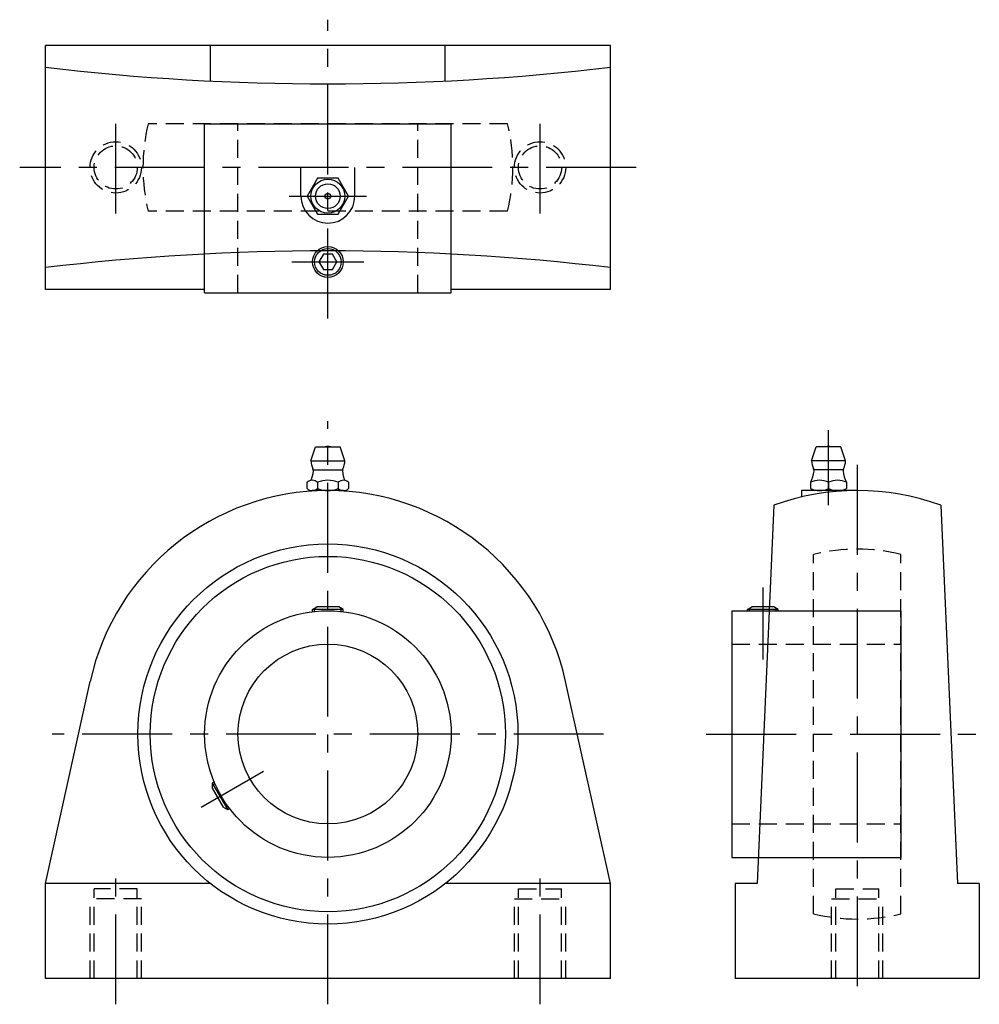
# Model space of a CAD drawing. Extents: x -60 to 127, y -5 to 187.
import ezdxf

# ---------------------------------------------------------------- set-up
doc = ezdxf.new("R2010")
doc.units = 0
doc.header["$LTSCALE"] = 14
doc.header["$MEASUREMENT"] = 0
doc.linetypes.add('CENTER', pattern=[2, 1.25, -0.25, 0.25, -0.25])
doc.linetypes.add('HIDDEN', pattern=[0.375, 0.25, -0.125])
doc.layers.get('0').update_dxf_attribs({"linetype": 'CONTINUOUS'})
doc.layers.add('CENTER', color=1, linetype='CENTER')
doc.layers.add('HIDDEN', color=3, linetype='HIDDEN')

msp = doc.modelspace()

# ---------------------------------------------------------------- linework, layer by layer
for p, q in [((-55, 134.15), (-55, 181.65)), ((55, 181.65), (-55, 181.65)), ((-22.85, 174.71), (-22.85, 181.65)), ((22.85, 174.71), (22.85, 181.65)), ((55, 134.15), (55, 181.65)), ((-24, 133.5), (-24, 166.4)), ((-24, 166.4), (24, 166.4)), ((24, 133.5), (24, 166.4)), ((-5.25, 152.3), (-5.25, 157.9)), ((5.25, 152.3), (5.25, 157.9)), ((-24, 134.15), (-55, 134.15)), ((-24, 133.5), (24, 133.5)), ((55, 134.15), (24, 134.15)), ((-3.3, 100.8), (-2.4, 103.5)), ((-2.4, 103.5), (2.4, 103.5)), ((3.3, 100.8), (2.4, 103.5)), ((94.17, 100.8), (95.07, 103.5)), ((99.87, 103.5), (95.07, 103.5)), ((100.77, 100.8), (99.87, 103.5)), ((-3.3, 100.8), (3.3, 100.8)), ((100.77, 100.8), (94.17, 100.8)), ((-2.8, 99.05), (2.8, 99.05)), ((100.27, 99.05), (94.67, 99.05)), ((-4.04, 95.37), (-4.04, 96.63)), ((-2.02, 96.63), (-2.02, 95.37)), ((2.02, 96.63), (2.02, 95.37)), ((4.04, 96.63), (4.04, 95.37)), ((93.97, 96.63), (93.97, 95.37)), ((97.47, 96.63), (97.47, 95.37)), ((100.97, 96.63), (100.97, 95.37)), ((3.03, 95), (-3.03, 95)), ((92.22, 95), (92.22, 93.74)), ((103.07, 95), (92.22, 95)), ((99.22, 95), (95.72, 95)), ((86.82, 92.13), (83.57, 18.5)), ((119.32, 92.13), (122.57, 18.5)), ((-3, 71.85), (-2.13, 72.35)), ((3, 71.85), (-3, 71.85)), ((-3, 71.38), (-3, 71.85)), ((-2.6, 71.43), (-2.6, 72.08)), ((2.13, 72.35), (-2.13, 72.35)), ((3, 71.85), (2.13, 72.35)), ((2.6, 71.43), (2.6, 72.08)), ((3, 71.38), (3, 71.85)), ((78.67, 71.6), (78.67, 23.6)), ((78.67, 71.6), (111.57, 71.6)), ((81.67, 71.85), (82.54, 72.35)), ((87.67, 71.85), (81.67, 71.85)), ((81.67, 71.6), (81.67, 71.85)), ((82.07, 71.6), (82.07, 72.08)), ((86.81, 72.35), (82.54, 72.35)), ((87.67, 71.85), (86.81, 72.35)), ((87.27, 71.6), (87.27, 72.08)), ((87.67, 71.6), (87.67, 71.85)), ((111.57, 71.6), (111.57, 23.6)), ((-55, 18.5), (-46.28, 57.86)), ((55, 18.5), (46.28, 57.86)), ((-22.09, 38.31), (-22.5, 38.07)), ((-22.5, 38.07), (-22.5, 37.07)), ((-22.5, 38.07), (-19.5, 32.88)), ((-21.94, 37.94), (-22.5, 37.61)), ((-22.5, 37.07), (-20.37, 33.38)), ((-19.5, 32.88), (-20.37, 33.38)), ((-19.34, 33.43), (-19.9, 33.11)), ((-19.09, 33.11), (-19.5, 32.88)), ((78.67, 23.6), (111.57, 23.6)), ((-55, 0), (-55, 18.5)), ((-22.85, 18.5), (-55, 18.5)), ((55, 18.5), (22.85, 18.5)), ((55, 0), (55, 18.5)), ((79.32, 18.5), (79.32, 0)), ((83.57, 18.5), (79.32, 18.5)), ((126.82, 18.5), (122.57, 18.5)), ((126.82, 18.5), (126.82, 0)), ((55, 0), (-55, 0)), ((126.82, 0), (79.32, 0))]:
    msp.add_line(p, q)
for points in [[(-2.02, 155.8), (-4.04, 152.3), (-2.02, 148.8), (2.02, 148.8), (4.04, 152.3), (2.02, 155.8)], [(-0.87, 141), (-1.73, 139.5), (-0.87, 138), (0.87, 138), (1.73, 139.5), (0.87, 141)]]:
    msp.add_lwpolyline(points, close=True)
for centre, radius in [((0, 152.3), 3.3), ((0, 152.3), 2.4), ((0, 152.3), 0.555), ((0, 139.5), 3), ((0, 139.5), 2.6), ((0, 47.6), 37), ((0, 47.6), 34.58), ((0, 47.6), 24), ((0, 47.6), 17.5)]:
    msp.add_circle(centre, radius)
for centre, radius, start, end in [((0, 641.16), 467.01, 263.2365, 276.7635), ((0, 152.3), 5.25, 180, 0), ((0, -325.36), 467.01, 83.2365, 96.7635), ((0, 102.01), 1.59, 69.555, 110.445), ((97.47, 102.01), 1.59, 69.555, 110.445), ((0, 100.8), 3.3, 180, 208.0616), ((0, 100.8), 3.3, 331.9384, 0), ((97.47, 100.8), 3.3, 180, 208.0616), ((97.47, 100.8), 3.3, 331.9384, 0), ((-8.79, 99.42), 6, 336.1715, 353.8983), ((-3.62, 98.87), 0.8, 353.8983, 28.0616), ((3.62, 98.87), 0.8, 151.9384, 186.1017), ((8.79, 99.42), 6, 186.1017, 203.8285), ((88.68, 99.42), 6, 332.3723, 353.8983), ((93.85, 98.87), 0.8, 353.8983, 28.0616), ((101.09, 98.87), 0.8, 151.9384, 186.1017), ((106.26, 99.42), 6, 186.1017, 207.6277), ((-3.03, 95.44), 1.56, 49.7398, 130.2602), ((0, 91.3), 5.7, 69.2291, 110.7709), ((3.03, 95.44), 1.56, 49.7398, 130.2602), ((95.72, 92.68), 4.32, 66.1022, 113.8978), ((99.22, 92.68), 4.32, 66.1022, 113.8978), ((0, 47.6), 47.4, 12.497, 167.503), ((-3.03, 96.56), 1.56, 229.7398, 310.2602), ((0, 100.7), 5.7, 249.2291, 290.7709), ((3.03, 96.56), 1.56, 229.7398, 310.2602), ((103.07, 47.6), 47.4, 69.9508, 110.0492), ((95.72, 99.32), 4.32, 246.1022, 293.8978), ((99.22, 99.32), 4.32, 246.1022, 293.8978)]:
    msp.add_arc(centre, radius, start, end)
at = {"layer": 'CENTER'}
for p, q in [((0, 128.5), (0, 186.65)), ((-41.3, 148.9), (-41.3, 166.9)), ((41.3, 148.9), (41.3, 166.9)), ((60, 157.9), (-60, 157.9)), ((-7.51, 152.3), (7.51, 152.3)), ((-7, 139.5), (7, 139.5)), ((0, -5), (0, 108.5)), ((97.47, 92.18), (97.47, 106.78)), ((103.07, 100), (103.07, -5)), ((84.67, 76.1), (84.67, 62.1)), ((53.67, 47.6), (-53.67, 47.6)), ((73.67, 47.6), (126.29, 47.6)), ((-24.68, 33.35), (-12.56, 40.35)), ((-41.3, -5), (-41.3, 22.5)), ((41.3, -5), (41.3, 22.5))]:
    msp.add_line(p, q, dxfattribs=at)
at = {"layer": 'HIDDEN'}
for p, q in [((34.98, 166.4), (-34.98, 166.4)), ((-17.5, 133.5), (-17.5, 166.4)), ((17.5, 133.5), (17.5, 166.4)), ((34.98, 149.4), (-34.98, 149.4)), ((94.57, 12.62), (94.57, 82.58)), ((111.57, 12.62), (111.57, 82.58)), ((78.67, 65.1), (111.57, 65.1)), ((78.67, 30.1), (111.57, 30.1)), ((-37.1, 17.5), (-45.5, 17.5)), ((-45.5, 0), (-45.5, 17.5)), ((-37.1, 0), (-37.1, 17.5)), ((37.1, 17.5), (45.5, 17.5)), ((37.1, 0), (37.1, 17.5)), ((45.5, 0), (45.5, 17.5)), ((98.87, 17.5), (107.27, 17.5)), ((98.87, 0), (98.87, 17.5)), ((107.27, 0), (107.27, 17.5)), ((-36.3, 15.5), (-46.3, 15.5)), ((-46.3, 0), (-46.3, 15.5)), ((-36.3, 0), (-36.3, 15.5)), ((36.3, 15.5), (46.3, 15.5)), ((36.3, 0), (36.3, 15.5)), ((46.3, 0), (46.3, 15.5)), ((98.07, 15.5), (108.07, 15.5)), ((98.07, 0), (98.07, 15.5)), ((108.07, 0), (108.07, 15.5))]:
    msp.add_line(p, q, dxfattribs=at)
for centre, radius in [((-41.3, 157.9), 5), ((-41.3, 157.9), 4.2), ((41.3, 157.9), 5), ((41.3, 157.9), 4.2)]:
    msp.add_circle(centre, radius, dxfattribs=at)
for centre, start, end in [((0, 157.9), 166.3429, 193.6571), ((0, 157.9), 346.3429, 13.6571), ((103.07, 47.6), 76.3429, 103.6571), ((103.07, 47.6), 256.3429, 283.6571)]:
    msp.add_arc(centre, 36, start, end, dxfattribs=at)

doc.saveas('drawing.dxf')
